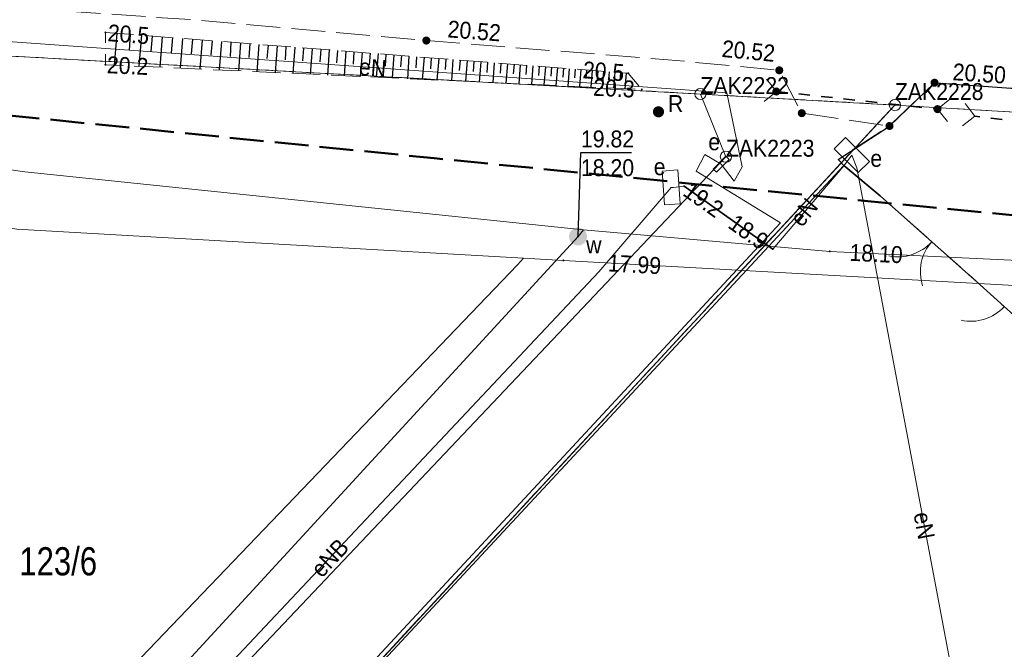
# Model space of a CAD drawing. Header units: metres. Extents: x 6551181 to 6555585, y 5935140 to 5937297.
# Tile 76 of 97: x 6551673 to 6551716, y 5935918 to 5935946. Entities that reach past the tile are written whole.
import ezdxf
from ezdxf.enums import TextEntityAlignment as Align

# ---------------------------------------------------------------- set-up
doc = ezdxf.new("R2010")
doc.units = ezdxf.units.M
for name, pattern in [('1.5_0.5', [2, 1.5, -0.5]), ('218-500', [1, 0.5, -0.5]), ('219-500', [0]), ('ib05_500', [1, 0.5, -0.5]), ('ktok02-500', [0]), ('ktok04-500', [0]), ('mz1.25_0.5', [1.75, 1.25, -0.5])]:
    doc.linetypes.add(name, pattern=pattern)
for name, color, linetype in [('000 Inne (niezydentyfikowane)', 7, 'Continuous'), ('202-Punkt graniczny stabilizowany trwale', 7, 'Continuous'), ('202-Punkt graniczny stabilizowany trwale-Atr103', 7, 'Continuous'), ('211-Nr działki', 7, 'Continuous'), ('217-Granica konturu klasyfikcyjnego', 7, 'Continuous'), ('218-Granica użytku', 7, 'Continuous'), ('219-Linia granicy', 7, 'Continuous'), ('brama (linia)', 7, 'Continuous'), ('brama (linia) - symbol', 7, 'Continuous'), ('furtka (linia)', 7, 'Continuous'), ('furtka (linia) - symbol', 7, 'Continuous'), ('jezdnia (powierzchnia)', 7, 'Continuous'), ('krawężnik (linia)', 7, 'Continuous'), ('Obszar opracowania', 7, 'Continuous'), ('ogrodzenie trwałe (linia)', 7, 'Continuous'), ('plac (powierzchnia)', 7, 'Continuous'), ('przepust (linia)', 7, 'Continuous'), ('przepust (linia) - symbol', 7, 'Continuous'), ('przewód elektroenergetyczny (linia)', 7, 'Continuous'), ('przewód elektroenergetyczny (linia)-Atr1', 7, 'Continuous'), ('przewód kanalizacyjny (linia)', 7, 'Continuous'), ('przewód wodociągowy (linia)', 7, 'Continuous'), ('punkt o określonej wysokości (sieć elektroenergetyczna)', 7, 'Continuous'), ('punkt o określonej wysokości (sieć elektroenergetyczna)-Atr2', 7, 'Continuous'), ('punkt o określonej wysokości (sieć kanalizacyjna)', 7, 'Continuous'), ('punkt o określonej wysokości (sieć kanalizacyjna)-Atr3', 7, 'Continuous'), ('punkt o określonej wysokości (sieć wodociągowa)', 7, 'Continuous'), ('punkt o określonej wysokości (sieć wodociągowa)-Atr2', 7, 'Continuous'), ('punkt o określonej wysokości (sieć wodociągowa)-Atr3', 7, 'Continuous'), ('punkt wysokościowy naturalny', 7, 'Continuous'), ('punkt wysokościowy naturalny-Atr2', 7, 'Continuous'), ('punkt wysokościowy sztuczny', 7, 'Continuous'), ('punkt wysokościowy sztuczny-Atr2', 7, 'Continuous'), ('reklama lub tablica informacyjna (punkt)', 7, 'Continuous'), ('reklama lub tablica informacyjna (punkt)-Atr17', 7, 'Continuous'), ('rura ochronna - przewód elektroenergetyczny (linia)', 7, 'Continuous'), ('skarpa nieumocniona (powierzchnia)', 7, 'Continuous'), ('studzienka - przewód elektroenergetyczny (powierzchnia)', 7, 'Continuous'), ('studzienka - przewód elektroenergetyczny (powierzchnia)-Atr17', 7, 'Continuous'), ('szafa elektroenergetyczna (punkt)', 7, 'Continuous'), ('szafa elektroenergetyczna (punkt)-Atr17', 7, 'Continuous'), ('zasuwa - siec wodociągowa (punkt)', 7, 'Continuous'), ('zasuwa - siec wodociągowa (punkt)-Atr17', 7, 'Continuous')]:
    doc.layers.add(name, color=color, linetype=linetype)
doc.styles.get("Standard").update_dxf_attribs({"font": 'arial.ttf'})
doc.linetypes.add('902-500', pattern='A,3.75,0,[1,ksztalty.shx,S=0.5,R=0,X=0,Y=0],3.75', length=7.5)

# ---------------------------------------------------------------- blocks, each defined once
blk = doc.blocks.new('202')
at = {"color": 0, "linetype": 'Continuous', "lineweight": -2}
blk.add_circle((0, 0), 2.5, dxfattribs=at)
blk = doc.blocks.new('PW01')
at = {"linetype": 'Continuous', "lineweight": 13}
h = blk.add_hatch(color=0, dxfattribs=at)
edge = h.paths.add_edge_path()
edge.add_arc((0, 0), 0.045, 0, 360)
blk = doc.blocks.new('US25')
at = {"linetype": 'Continuous', "lineweight": 13}
h = blk.add_hatch(color=0, dxfattribs=at)
edge = h.paths.add_edge_path()
edge.add_arc((0, 0), 0.4, 0, 360)
blk = doc.blocks.new('PW02')
at = {"linetype": 'Continuous', "lineweight": 13}
h = blk.add_hatch(color=0, dxfattribs=at)
edge = h.paths.add_edge_path()
edge.add_arc((0, 0), 0.18, 0, 360)
blk = doc.blocks.new('US18')
at = {"color": 0, "linetype": 'Continuous', "lineweight": 13}
for p, q in [((-0.75, -0.35), (-0.75, 0.35)), ((-0.75, 0.35), (0.75, 0.35)), ((0.75, -0.35), (0.75, 0.35)), ((-0.75, -0.35), (0.75, -0.35))]:
    blk.add_line(p, q, dxfattribs=at)
blk = doc.blocks.new('OK02')
at = {"color": 0, "linetype": 'Continuous', "lineweight": 0}
for centre, start, end in [((-2, 0), 0, 60), ((2, 0), 120, 180)]:
    blk.add_arc(centre, 2, start, end, dxfattribs=at)
blk = doc.blocks.new('OK04')
at = {"color": 0, "linetype": 'Continuous', "lineweight": 0}
blk.add_arc((2, 0), 2, 120, 180, dxfattribs=at)
blk = doc.blocks.new('IB05')
at = {"color": 0, "linetype": 'Continuous', "lineweight": 13}
for q in [(0.495, 0.495), (0.495, -0.495)]:
    blk.add_line((0, 0), q, dxfattribs=at)
blk = doc.blocks.new('IB07')
at = {"linetype": 'Continuous', "lineweight": 13}
h = blk.add_hatch(color=0, dxfattribs=at)
edge = h.paths.add_edge_path()
edge.add_arc((0, 0), 0.25, 0, 360)

msp = doc.modelspace()

# ---------------------------------------------------------------- linework, layer by layer
at = {"layer": '000 Inne (niezydentyfikowane)', "color": 7, "linetype": 'Continuous', "lineweight": 25, "flags": 128}
for points in [[(6551676.99, 5935944.99), (6551676.88, 5935943.58)], [(6551677.59, 5935944.94), (6551677.54, 5935944.25)], [(6551678.09, 5935944.91), (6551677.98, 5935943.53)], [(6551678.56, 5935944.87), (6551678.5, 5935944.19)], [(6551679.01, 5935944.83), (6551678.91, 5935943.49)], [(6551679.46, 5935944.8), (6551679.41, 5935944.13)], [(6551679.91, 5935944.76), (6551679.81, 5935943.45)], [(6551680.35, 5935944.73), (6551680.3, 5935944.08)], [(6551680.78, 5935944.69), (6551680.68, 5935943.41)], [(6551681.22, 5935944.66), (6551681.17, 5935944.02)], [(6551681.64, 5935944.63), (6551681.54, 5935943.37)], [(6551682.06, 5935944.6), (6551682.02, 5935943.97)], [(6551682.48, 5935944.56), (6551682.39, 5935943.33)], [(6551682.9, 5935944.53), (6551682.85, 5935943.92)], [(6551683.3, 5935944.5), (6551683.21, 5935943.29)], [(6551683.71, 5935944.47), (6551683.66, 5935943.87)], [(6551684.11, 5935944.44), (6551684.02, 5935943.25)], [(6551684.5, 5935944.4), (6551684.46, 5935943.82)], [(6551684.9, 5935944.37), (6551684.81, 5935943.22)], [(6551685.28, 5935944.34), (6551685.24, 5935943.77)], [(6551685.67, 5935944.31), (6551685.58, 5935943.18)], [(6551686.05, 5935944.28), (6551686, 5935943.72)], [(6551686.42, 5935944.26), (6551686.34, 5935943.14)], [(6551686.79, 5935944.23), (6551686.75, 5935943.68)], [(6551687.16, 5935944.2), (6551687.08, 5935943.11)], [(6551687.52, 5935944.17), (6551687.48, 5935943.63)], [(6551687.88, 5935944.14), (6551687.8, 5935943.08)], [(6551688.24, 5935944.11), (6551688.2, 5935943.59)], [(6551688.59, 5935944.09), (6551688.51, 5935943.04)], [(6551688.94, 5935944.06), (6551688.9, 5935943.54)], [(6551689.29, 5935944.03), (6551689.21, 5935943.01)], [(6551689.63, 5935944.01), (6551689.59, 5935943.5)], [(6551689.96, 5935943.98), (6551689.89, 5935942.98)], [(6551690.3, 5935943.95), (6551690.26, 5935943.46)], [(6551690.63, 5935943.93), (6551690.55, 5935942.95)], [(6551690.95, 5935943.9), (6551690.92, 5935943.42)], [(6551691.28, 5935943.88), (6551691.2, 5935942.92)], [(6551691.6, 5935943.85), (6551691.56, 5935943.38)], [(6551691.91, 5935943.83), (6551691.84, 5935942.89)], [(6551692.23, 5935943.8), (6551692.19, 5935943.34)], [(6551692.54, 5935943.78), (6551692.47, 5935942.86)], [(6551692.84, 5935943.75), (6551692.81, 5935943.3)], [(6551693.15, 5935943.73), (6551693.08, 5935942.83)], [(6551693.45, 5935943.71), (6551693.41, 5935943.26)], [(6551693.74, 5935943.68), (6551693.68, 5935942.81)], [(6551694.04, 5935943.66), (6551694, 5935943.23)], [(6551694.33, 5935943.64), (6551694.26, 5935942.78)], [(6551694.62, 5935943.62), (6551694.58, 5935943.19)], [(6551694.9, 5935943.59), (6551694.84, 5935942.75)], [(6551695.18, 5935943.57), (6551695.15, 5935943.16)], [(6551695.46, 5935943.55), (6551695.4, 5935942.73)], [(6551695.74, 5935943.53), (6551695.7, 5935943.12)], [(6551696.01, 5935943.51), (6551695.95, 5935942.7)], [(6551696.28, 5935943.49), (6551696.25, 5935943.09)], [(6551696.55, 5935943.47), (6551696.48, 5935942.68)], [(6551696.81, 5935943.44), (6551696.78, 5935943.05)], [(6551697.07, 5935943.42), (6551697.01, 5935942.65)], [(6551697.33, 5935943.4), (6551697.3, 5935943.02)], [(6551697.59, 5935943.38), (6551697.53, 5935942.63)], [(6551697.84, 5935943.36), (6551697.81, 5935942.99)], [(6551698.09, 5935943.34), (6551698.03, 5935942.6)], [(6551698.34, 5935943.33), (6551698.31, 5935942.96)], [(6551698.59, 5935943.31), (6551698.53, 5935942.58)], [(6551698.84, 5935943.29), (6551698.81, 5935942.93)], [(6551699.09, 5935943.27), (6551699.03, 5935942.56)], [(6551699.34, 5935943.25), (6551699.31, 5935942.9)], [(6551699.59, 5935943.23), (6551699.54, 5935942.53)]]:
    msp.add_lwpolyline(points, dxfattribs=at)
at = {"layer": '217-Granica konturu klasyfikcyjnego', "color": 3, "linetype": '1.5_0.5', "lineweight": 18, "flags": 128}
for points in [[(6551702.89, 5935942.3), (6551664.28, 5935944.42)], [(6551711.52, 5935941.81), (6551702.89, 5935942.3)], [(6551678.19, 5935905.86), (6551711.52, 5935941.81)]]:
    msp.add_lwpolyline(points, dxfattribs=at)
at = {"layer": '218-Granica użytku', "color": 3, "linetype": '218-500', "lineweight": 18, "flags": 128}
for points in [[(6551664.28, 5935944.42), (6551702.89, 5935942.3)], [(6551702.89, 5935942.3), (6551711.52, 5935941.81)], [(6551711.52, 5935941.81), (6551678.19, 5935905.86)], [(6551751.56, 5935939.47), (6551711.52, 5935941.81)]]:
    msp.add_lwpolyline(points, dxfattribs=at)
at = {"layer": '219-Linia granicy', "color": 7, "linetype": '219-500', "lineweight": 18, "flags": 128}
for points in [[(6551664.28, 5935944.42), (6551702.89, 5935942.3)], [(6551702.89, 5935942.3), (6551704.02, 5935939.52)], [(6551702.89, 5935942.3), (6551711.52, 5935941.81)], [(6551637.59, 5935862.05), (6551711.52, 5935941.81)], [(6551711.52, 5935941.81), (6551751.56, 5935939.47)], [(6551704.02, 5935939.52), (6551664.75, 5935898.09)]]:
    msp.add_lwpolyline(points, dxfattribs=at)
at = {"layer": 'brama (linia)', "color": 7, "linetype": 'ktok02-500', "lineweight": 18, "flags": 128}
msp.add_lwpolyline([(6551715.45, 5935933.71), (6551710.86, 5935937.79)], dxfattribs=at)
at = {"layer": 'furtka (linia)', "color": 7, "linetype": 'ktok04-500', "lineweight": 18, "flags": 128}
msp.add_lwpolyline([(6551716.37, 5935932.87), (6551715.45, 5935933.71)], dxfattribs=at)
at = {"layer": 'jezdnia (powierzchnia)', "color": 7, "linetype": '1.5_0.5', "lineweight": 18, "flags": 128}
msp.add_lwpolyline([(6551328.96, 5936334.85), (6551328.85, 5936339.4), (6551328.73, 5936357.03), (6551328.59, 5936376.23), (6551328.4, 5936397.13), (6551328.02, 5936414.29), (6551322.56, 5936409.84), (6551322.26, 5936398.68), (6551322.27, 5936387.64), (6551322.38, 5936376.93), (6551322.42, 5936367), (6551322.25, 5936346.98), (6551322.6, 5936337.31), (6551322.85, 5936327.45), (6551322.83, 5936325.77), (6551322.74, 5936320.86), (6551322.68, 5936317.17), (6551322.78, 5936307.21), (6551322.67, 5936297.56), (6551322.68, 5936287.57), (6551322.74, 5936279.01), (6551322.14, 5936267.97), (6551321.65, 5936262.65), (6551321.72, 5936261), (6551321.78, 5936259.98), (6551322.11, 5936257.72), (6551322.27, 5936255.96), (6551322.39, 5936254.52), (6551322.15, 5936252.96), (6551321.69, 5936250.98), (6551320.76, 5936248.16), (6551319.46, 5936245.23), (6551318.96, 5936243.62), (6551318.38, 5936241.01), (6551316.02, 5936222.64), (6551315.83, 5936219.84), (6551316.38, 5936210.81), (6551316.01, 5936207.91), (6551315.14, 5936200.41), (6551314.97, 5936199.68), (6551313.67, 5936198.52), (6551311.34, 5936197.7), (6551307.54, 5936198.81), (6551305.83, 5936196.21), (6551312.51, 5936190.73), (6551313.39, 5936189.35), (6551312.99, 5936186.91), (6551312.92, 5936183.49), (6551313.3, 5936180.11), (6551314.08, 5936177.55), (6551314.7, 5936175.79), (6551314.44, 5936174.65), (6551312.67, 5936172.43), (6551311.85, 5936172.5), (6551311.19, 5936171.27), (6551311.05, 5936169.19), (6551311.25, 5936168.73), (6551309.45, 5936165.18), (6551312.18, 5936163.98), (6551313.59, 5936166.07), (6551317.23, 5936168.57), (6551319.56, 5936168.77), (6551324.09, 5936164.11), (6551325.69, 5936162.67), (6551325.47, 5936161.1), (6551327.95, 5936158.95), (6551329.62, 5936159.04), (6551332.98, 5936156.08), (6551340.48, 5936149.19), (6551347.83, 5936142.43), (6551354.99, 5936135.82), (6551361.1, 5936130.02), (6551368.01, 5936123.21), (6551374.45, 5936116.65), (6551380.77, 5936110.1), (6551380.75, 5936107.84), (6551380.43, 5936106.99), (6551383.32, 5936104.18), (6551384.35, 5936104.44), (6551386.16, 5936104.24), (6551387.51, 5936103), (6551394.02, 5936096.15), (6551400.74, 5936089.06), (6551407.43, 5936082.07), (6551414.96, 5936073.7), (6551417.26, 5936071.24), (6551417.54, 5936068.85), (6551417.08, 5936067.39), (6551416.53, 5936066.51), (6551418.44, 5936064.69), (6551420.06, 5936065.32), (6551421.11, 5936065.47), (6551423.09, 5936065.27), (6551427.21, 5936061.47), (6551434.23, 5936055.28), (6551441.76, 5936048.87), (6551449.56, 5936042.36), (6551457.43, 5936035.97), (6551465.65, 5936029.87), (6551474.74, 5936023.08), (6551483.63, 5936016.83), (6551492.82, 5936010.56), (6551496.69, 5936007.92), (6551496.38, 5936006.4), (6551500.73, 5936003.64), (6551502.28, 5936004.36), (6551510, 5935999.26), (6551519.09, 5935993.33), (6551527.43, 5935987.94), (6551535.54, 5935982.98), (6551543.65, 5935977.72), (6551552.14, 5935972.93), (6551561.61, 5935968.23), (6551570.6, 5935964.82), (6551581.27, 5935961.57), (6551591.01, 5935959.14), (6551597.53, 5935957.63), (6551598.04, 5935956.71), (6551598.34, 5935954.89), (6551601.02, 5935954.23), (6551603.27, 5935956.5), (6551604.19, 5935956.44), (6551614.44, 5935954.25), (6551624.03, 5935952.41), (6551633.65, 5935950.68), (6551643.66, 5935949.13), (6551649.85, 5935948.21), (6551660.16, 5935947.16), (6551670.33, 5935946.28), (6551680.51, 5935945.58), (6551690.73, 5935944.67), (6551701.45, 5935943.82), (6551706.39, 5935943.35), (6551707.39, 5935941.45), (6551711.28, 5935940.88), (6551713.28, 5935942.8), (6551715.25, 5935942.66), (6551721.35, 5935942.22), (6551752.78, 5935940.08), (6551762.58, 5935939.42), (6551772.73, 5935938.68), (6551783.19, 5935937.92), (6551793.12, 5935937.25), (6551803.61, 5935936.53), (6551816.47, 5935935.66), (6551827.08, 5935934.95), (6551837.44, 5935934.3), (6551838.95, 5935934.11), (6551840.54, 5935930.96), (6551844.05, 5935930.93), (6551845.21, 5935933.24), (6551845.88, 5935933.65), (6551848.35, 5935933.59), (6551864.54, 5935932.06), (6551872.1, 5935931.21), (6551883.27, 5935929.95), (6551887.52, 5935929.3), (6551888.3, 5935928.47), (6551889.27, 5935927), (6551889.8, 5935925.29), (6551888.46, 5935921.18), (6551893.61, 5935921.03), (6551897.26, 5935920.92), (6551897.56, 5935926.27), (6551899.74, 5935927.57), (6551904.71, 5935926.85), (6551911.07, 5935925.83), (6551911.71, 5935924.67), (6551912.04, 5935923.9), (6551915.56, 5935923.37), (6551916.14, 5935924.18), (6551916.85, 5935924.92), (6551923.67, 5935923.8), (6551933.47, 5935922.17), (6551946.23, 5935919.92), (6551946.86, 5935918.95), (6551946.97, 5935917.94), (6551949.03, 5935915.66), (6551950.87, 5935917.18), (6551951.58, 5935918.19), (6551952.42, 5935918.86), (6551960.7, 5935917.37), (6551971.47, 5935915.4), (6551981.95, 5935913.57), (6551992.49, 5935911.65), (6551995.74, 5935911.01), (6551996.16, 5935910.41), (6551996.41, 5935909.03), (6552000.08, 5935908.33), (6552001.09, 5935909.46), (6552001.34, 5935909.66), (6552001.89, 5935909.89), (6552011.06, 5935908.38), (6552016.54, 5935907.3), (6552016.98, 5935906.37), (6552017.08, 5935905.24), (6552021, 5935904.44), (6552021.75, 5935905.56), (6552022.37, 5935906.31), (6552031.19, 5935904.66), (6552041.47, 5935902.98), (6552051.85, 5935901.04), (6552054.87, 5935900.36), (6552055.79, 5935898.24), (6552061.21, 5935896.92), (6552062.37, 5935898.83), (6552071.26, 5935896.73), (6552082.21, 5935893.77), (6552092.4, 5935891.09), (6552102.69, 5935888.17), (6552113.23, 5935885.31), (6552123.85, 5935882.37), (6552135.02, 5935879.28), (6552145.58, 5935876.34), (6552156.23, 5935873.42), (6552166.76, 5935870.42), (6552177.31, 5935867.56), (6552187.87, 5935864.65), (6552198.25, 5935861.79), (6552209.38, 5935858.53), (6552220.11, 5935855.69), (6552230.86, 5935852.63), (6552241.36, 5935849.67), (6552251.73, 5935846.66), (6552262.36, 5935843.89), (6552273.37, 5935841.27), (6552283.55, 5935838.85), (6552294.39, 5935836.69), (6552304.73, 5935835.22), (6552315.64, 5935833.74), (6552325.3, 5935832.55), (6552341.64, 5935830.38), (6552342.44, 5935829.69), (6552342.92, 5935828.2), (6552347.56, 5935827.77), (6552348.74, 5935829.5), (6552357.01, 5935828.52), (6552367.7, 5935827.13), (6552378.13, 5935825.75), (6552388.65, 5935824.39), (6552399.32, 5935823.07), (6552410.02, 5935821.67), (6552421.24, 5935820.34), (6552432.45, 5935818.68), (6552443.48, 5935817.42), (6552453.95, 5935816.03), (6552464.58, 5935814.75), (6552475.04, 5935813.29), (6552485.68, 5935811.95), (6552496.02, 5935810.59), (6552506.48, 5935809.35), (6552517.51, 5935807.84), (6552527.97, 5935806.56), (6552538.97, 5935805.09), (6552549.67, 5935803.82), (6552560.33, 5935802.42), (6552563.29, 5935802), (6552563.74, 5935801.13), (6552564.02, 5935800.22), (6552567.24, 5935799.81), (6552567.73, 5935800.53), (6552568.53, 5935801.4), (6552572.89, 5935801.02), (6552583.15, 5935799.96), (6552593.78, 5935798.88), (6552604.38, 5935797.88), (6552604.85, 5935803.41), (6552594.33, 5935804.61), (6552583.62, 5935805.8), (6552573.64, 5935806.91), (6552560.78, 5935808.39), (6552550.39, 5935809.67), (6552539.28, 5935811.02), (6552528.7, 5935812.3), (6552517.88, 5935813.68), (6552507.21, 5935815.18), (6552496.69, 5935816.5), (6552486.46, 5935817.81), (6552475.57, 5935819.24), (6552465.35, 5935820.56), (6552454.34, 5935821.99), (6552444.06, 5935823.33), (6552432.93, 5935824.71), (6552421.95, 5935826.21), (6552410.72, 5935827.55), (6552399.95, 5935828.95), (6552389.17, 5935830.26), (6552378.67, 5935831.73), (6552368.16, 5935833.12), (6552357.84, 5935834.4), (6552341.74, 5935836.31), (6552336.11, 5935837.13), (6552334.8, 5935838.98), (6552330.67, 5935843.7), (6552318.52, 5935843.8), (6552316.94, 5935839.51), (6552316.2, 5935839.6), (6552305.46, 5935841.19), (6552295.05, 5935842.73), (6552284.97, 5935844.88), (6552274.4, 5935847.14), (6552263.73, 5935849.7), (6552253.14, 5935852.53), (6552242.97, 5935855.52), (6552232.46, 5935858.37), (6552221.65, 5935861.46), (6552210.76, 5935864.4), (6552199.91, 5935867.46), (6552189.25, 5935870.45), (6552178.83, 5935873.3), (6552168.21, 5935876.2), (6552157.7, 5935879.19), (6552146.88, 5935882.12), (6552136.56, 5935885.03), (6552125.26, 5935888.16), (6552114.69, 5935891.09), (6552104.07, 5935894), (6552093.85, 5935896.89), (6552083.28, 5935899.67), (6552072.56, 5935902.58), (6552063.5, 5935904.64), (6552052.58, 5935906.96), (6552042.37, 5935908.85), (6552032.31, 5935910.58), (6552022.24, 5935912.51), (6552011.71, 5935914.3), (6552002.97, 5935915.91), (6551993.33, 5935917.67), (6551982.85, 5935919.56), (6551972.16, 5935921.42), (6551961.7, 5935923.41), (6551953.29, 5935924.88), (6551942.99, 5935926.75), (6551934.58, 5935928.16), (6551924.41, 5935929.85), (6551914.55, 5935931.45), (6551905.1, 5935932.89), (6551895.51, 5935934.28), (6551883.79, 5935935.93), (6551872.57, 5935937.31), (6551861.48, 5935938.41), (6551857.21, 5935938.77), (6551855.83, 5935941.56), (6551851.73, 5935941.94), (6551850.16, 5935939.44), (6551849.12, 5935939.43), (6551837.69, 5935940.23), (6551827.26, 5935940.93), (6551816.56, 5935941.65), (6551812.11, 5935941.89), (6551811.08, 5935942.83), (6551810.63, 5935944.01), (6551806.62, 5935944.32), (6551805.99, 5935943.23), (6551804.96, 5935942.43), (6551799.31, 5935943), (6551795.45, 5935943.07), (6551783.27, 5935943.93), (6551772.84, 5935944.64), (6551762.97, 5935945.37), (6551756.57, 5935946.71), (6551756.45, 5935947.99), (6551753.18, 5935948.46), (6551752.63, 5935947.03), (6551751.78, 5935946.29), (6551742.41, 5935946.78), (6551732.33, 5935947.44), (6551722.23, 5935948.29), (6551712.3, 5935948.93), (6551701.77, 5935949.75), (6551691.2, 5935950.61), (6551680.87, 5935951.49), (6551670.8, 5935952.18), (6551660.52, 5935953.19), (6551650.73, 5935954.13), (6551644.52, 5935955.05), (6551634.47, 5935956.54), (6551625.17, 5935958.24), (6551619.83, 5935959.35), (6551619.26, 5935960.49), (6551619.22, 5935962.61), (6551616.6, 5935963.05), (6551615.17, 5935961.02), (6551614.13, 5935960.5), (6551605.28, 5935962.2), (6551598.18, 5935963.63), (6551597.76, 5935964.59), (6551597.78, 5935967.09), (6551594.81, 5935968.01), (6551593.76, 5935965.74), (6551592.79, 5935964.93), (6551592.31, 5935964.89), (6551582.34, 5935967.37), (6551580.88, 5935967.83), (6551580.18, 5935968.71), (6551580.27, 5935970.63), (6551577.49, 5935971.77), (6551576.35, 5935970.29), (6551575.07, 5935969.6), (6551572.38, 5935970.41), (6551563.7, 5935973.87), (6551554.87, 5935978.16), (6551546.49, 5935983.02), (6551538.48, 5935988.13), (6551530.39, 5935993.18), (6551522.02, 5935998.55), (6551512.6, 5936004.66), (6551512.61, 5936005.55), (6551512.85, 5936007.35), (6551509.68, 5936009.41), (6551508.18, 5936008.59), (6551507, 5936008.48), (6551503.89, 5936010.34), (6551495.82, 5936015.64), (6551486.91, 5936021.79), (6551477.95, 5936028.1), (6551468.99, 5936034.63), (6551460.81, 5936040.8), (6551453.03, 5936047.14), (6551445.31, 5936053.57), (6551437.77, 5936059.97), (6551432.57, 5936064.65), (6551432.07, 5936066.32), (6551432.09, 5936068.02), (6551434.37, 5936071.22), (6551434.62, 5936071.59), (6551431.83, 5936073.34), (6551429.29, 5936070.94), (6551427.75, 5936070.76), (6551425.93, 5936071.17), (6551425.46, 5936071.49), (6551419.42, 5936077.79), (6551411.69, 5936086.16), (6551404.87, 5936093.24), (6551398.24, 5936100.37), (6551391.7, 5936107.27), (6551389.12, 5936111.46), (6551389.9, 5936112.46), (6551387.37, 5936115.19), (6551385.78, 5936114.88), (6551384.49, 5936114.89), (6551378.57, 5936120.76), (6551371.92, 5936127.68), (6551366.59, 5936132.83), (6551366.87, 5936133.78), (6551367.08, 5936134.17), (6551367.64, 5936134.92), (6551365, 5936137.57), (6551363.64, 5936136.69), (6551362.7, 5936136.71), (6551359.88, 5936139.65), (6551338.07, 5936159.81), (6551329.19, 5936168.03), (6551324.89, 5936173.07), (6551320.86, 5936179.47), (6551319.58, 5936183.33), (6551319.65, 5936188.36), (6551322.11, 5936204.81), (6551327.17, 5936242.31), (6551330.39, 5936265.19), (6551329.96, 5936267.22), (6551329.39, 5936272.76), (6551329.1, 5936274.41), (6551328.86, 5936276.23), (6551328.83, 5936278.38), (6551328.89, 5936294.47)], close=True, dxfattribs=at)
at = {"layer": 'krawężnik (linia)', "color": 7, "linetype": 'Continuous', "lineweight": 25, "flags": 128}
msp.add_lwpolyline([(6551709.25, 5935939.13), (6551709, 5935939.4), (6551711.28, 5935940.88), (6551713.28, 5935942.8), (6551715.25, 5935942.66), (6551721.35, 5935942.22), (6551720.4, 5935940.1), (6551720.83, 5935939.61), (6551750.04, 5935937.54)], dxfattribs=at)
at = {"layer": 'Obszar opracowania', "color": 6, "linetype": '1.5_0.5', "lineweight": 50, "flags": 128}
msp.add_lwpolyline([(6551818.32, 5935949.48), (6551816.4, 5935927.1), (6551691.07, 5935939.45), (6551655.04, 5935943.08), (6551594.88, 5935952.7), (6551558.27, 5935964.37), (6551521.83, 5935986.07), (6551479.91, 5936013.47), (6551430.28, 5936048.68), (6551403.2, 5936073.55), (6551351.97, 5936127.26), (6551339.98, 5936140.06), (6551355.92, 5936154.02), (6551383.22, 5936127.23), (6551398.41, 5936112.34), (6551441.88, 5936067.29), (6551466.09, 5936048.26), (6551498.73, 5936021.85), (6551519.95, 5936008.26), (6551556.28, 5935985.89), (6551583.14, 5935974.91), (6551603.83, 5935970.55), (6551675.12, 5935961.01)], close=True, dxfattribs=at)
at = {"layer": 'ogrodzenie trwałe (linia)', "color": 7, "linetype": '902-500', "lineweight": 35, "flags": 128}
for points in [[(6551637.56, 5935861.86), (6551678.26, 5935905.8), (6551709.25, 5935939.13), (6551710.86, 5935937.79)], [(6551716.37, 5935932.87), (6551732.34, 5935918.65), (6551693.95, 5935876.86), (6551660.5, 5935840.62)]]:
    msp.add_lwpolyline(points, dxfattribs=at)
at = {"layer": 'plac (powierzchnia)', "color": 7, "linetype": '1.5_0.5', "lineweight": 18, "flags": 128}
msp.add_lwpolyline([(6551732.34, 5935918.65), (6551716.37, 5935932.87), (6551715.45, 5935933.71), (6551710.86, 5935937.79), (6551709.25, 5935939.13), (6551709, 5935939.4), (6551711.28, 5935940.88), (6551713.28, 5935942.8), (6551715.25, 5935942.66), (6551721.35, 5935942.22), (6551720.4, 5935940.1), (6551720.83, 5935939.61), (6551750.04, 5935937.54)], close=True, dxfattribs=at)
at = {"layer": 'przepust (linia)', "color": 7, "linetype": 'ib05_500', "lineweight": 35, "flags": 128}
for points in [[(6551706.26, 5935942.41), (6551713.41, 5935941.63)], [(6551721.24, 5935940.55), (6551715.07, 5935941.32)]]:
    msp.add_lwpolyline(points, dxfattribs=at)
at = {"layer": 'przewód elektroenergetyczny (linia)', "color": 1, "linetype": 'Continuous', "lineweight": 18, "flags": 128}
for points in [[(6551703.81, 5935939.19), (6551704.39, 5935938.43), (6551704.75, 5935939.07), (6551704.07, 5935942.35), (6551663.87, 5935945.22)], [(6551607.77, 5935830.38), (6551706.45, 5935936.58), (6551702.7, 5935938.88), (6551703.09, 5935939.61), (6551703.81, 5935939.19)], [(6551709.61, 5935939.59), (6551709.25, 5935939.12), (6551706.1, 5935935.42), (6551702.17, 5935938.21), (6551701.69, 5935938.16), (6551701.59, 5935938.16)], [(6551714.5, 5935914.27), (6551709.83, 5935939.03), (6551709.61, 5935939.59)], [(6551594.84, 5935840.16), (6551603.76, 5935832.2), (6551664.28, 5935898.19), (6551698.39, 5935934.41), (6551701.59, 5935938.16)]]:
    msp.add_lwpolyline(points, dxfattribs=at)
at = {"layer": 'przewód kanalizacyjny (linia)', "color": 34, "linetype": 'Continuous', "lineweight": 18, "flags": 128}
for points in [[(6551830.09, 5935927.21), (6551797.73, 5935929.11), (6551750.54, 5935931.89), (6551740.3, 5935932.51), (6551696.81, 5935934.92), (6551695.04, 5935935.02), (6551672.56, 5935936.3), (6551601.22, 5935948.08), (6551585.99, 5935952), (6551572.4, 5935954.03)], [(6551660.33, 5935898.81), (6551694.77, 5935934.72), (6551695.04, 5935935.02)]]:
    msp.add_lwpolyline(points, dxfattribs=at)
at = {"layer": 'przewód wodociągowy (linia)', "color": 5, "linetype": 'Continuous', "lineweight": 18, "flags": 128}
for points in [[(6551697.7, 5935936.28), (6551672.91, 5935938.85), (6551657.71, 5935941.03), (6551592.52, 5935952.79), (6551567.9, 5935958.78), (6551567.56, 5935958.94)], [(6551697.7, 5935936.28), (6551697.46, 5935935.98), (6551662.65, 5935898.16), (6551598.2, 5935827.9), (6551594.31, 5935823.88), (6551592.86, 5935822.56), (6551592.21, 5935821.94)], [(6551792.48, 5935931.27), (6551792.21, 5935931.14), (6551751.34, 5935933.27), (6551708.63, 5935935.32), (6551697.7, 5935936.28)]]:
    msp.add_lwpolyline(points, dxfattribs=at)
at = {"layer": 'punkt o określonej wysokości (sieć wodociągowa)-Atr2', "color": 7, "flags": 128}
msp.add_lwpolyline([(6551697.46, 5935935.98), (6551697.59, 5935939.7), (6551699.829, 5935939.7)], dxfattribs=at)
at = {"layer": 'rura ochronna - przewód elektroenergetyczny (linia)', "color": 1, "linetype": 'Continuous', "lineweight": 35, "flags": 128}
msp.add_lwpolyline([(6551706.1, 5935935.42), (6551702.17, 5935938.21)], dxfattribs=at)
at = {"layer": 'skarpa nieumocniona (powierzchnia)', "color": 7, "linetype": 'mz1.25_0.5', "lineweight": 18, "flags": 128}
msp.add_lwpolyline([(6551676.49, 5935945.03), (6551699.69, 5935943.22), (6551700.29, 5935942.5), (6551676.49, 5935943.6)], close=True, dxfattribs=at)
msp.add_lwpolyline([(6551676.49, 5935945.03), (6551699.69, 5935943.22), (6551700.29, 5935942.5), (6551676.49, 5935943.6)], close=True, dxfattribs=at)
at = {"layer": 'studzienka - przewód elektroenergetyczny (powierzchnia)', "color": 1, "linetype": 'Continuous', "lineweight": 18, "flags": 128}
msp.add_lwpolyline([(6551704.16, 5935939.4), (6551703.6, 5935938.83), (6551703.46, 5935938.97), (6551704.02, 5935939.54)], close=True, dxfattribs=at)

# ---------------------------------------------------------------- block references
at = {"layer": '202-Punkt graniczny stabilizowany trwale', "color": 7, "linetype": 'Continuous', "lineweight": 18, "xscale": 0.1, "yscale": 0.1}
for p in [(6551702.89, 5935942.3), (6551711.52, 5935941.81), (6551704.02, 5935939.52)]:
    msp.add_blockref('202', p, dxfattribs=at)
at = {"layer": 'brama (linia) - symbol', "color": 7, "linetype": 'Continuous', "lineweight": 18, "rotation": 138.366}
msp.add_blockref('OK02', (6551713.155, 5935935.75), dxfattribs=at)
at = {"layer": 'furtka (linia) - symbol', "color": 7, "linetype": 'Continuous', "lineweight": 18, "rotation": 137.603}
msp.add_blockref('OK04', (6551716.37, 5935932.87), dxfattribs=at)
at = {"layer": 'przepust (linia) - symbol', "color": 7, "linetype": 'Continuous', "lineweight": 35}
for p, rotation in [((6551706.26, 5935942.41), 173.774), ((6551713.41, 5935941.63), 353.7740000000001), ((6551715.07, 5935941.32), 172.8859999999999)]:
    msp.add_blockref('IB05', p, dxfattribs=dict(at, rotation=rotation))
at = {"layer": 'punkt o określonej wysokości (sieć elektroenergetyczna)', "color": 1, "linetype": 'Continuous', "lineweight": 13}
for p in [(6551702.17, 5935938.21), (6551706.1, 5935935.42)]:
    msp.add_blockref('PW01', p, dxfattribs=at)
at = {"layer": 'punkt o określonej wysokości (sieć kanalizacyjna)', "color": 34, "linetype": 'Continuous', "lineweight": 13}
msp.add_blockref('PW01', (6551696.81, 5935934.92), dxfattribs=at)
at = {"layer": 'punkt o określonej wysokości (sieć wodociągowa)', "color": 5, "linetype": 'Continuous', "lineweight": 13}
for p in [(6551697.46, 5935935.98), (6551708.63, 5935935.32)]:
    msp.add_blockref('PW01', p, dxfattribs=at)
at = {"layer": 'punkt wysokościowy naturalny', "color": 7, "linetype": 'Continuous', "lineweight": 13}
for p in [(6551676.49, 5935945.03), (6551676.49, 5935943.6), (6551699.69, 5935943.22), (6551700.29, 5935942.5)]:
    msp.add_blockref('PW01', p, dxfattribs=at)
at = {"layer": 'punkt wysokościowy sztuczny', "color": 7, "linetype": 'Continuous', "lineweight": 13}
for p in [(6551690.73, 5935944.67), (6551706.39, 5935943.35), (6551713.28, 5935942.8), (6551706.26, 5935942.41), (6551707.39, 5935941.45), (6551713.41, 5935941.63), (6551711.28, 5935940.88)]:
    msp.add_blockref('PW02', p, dxfattribs=at)
at = {"layer": 'reklama lub tablica informacyjna (punkt)', "color": 7, "linetype": 'Continuous', "lineweight": 13}
msp.add_blockref('IB07', (6551701.03, 5935941.51), dxfattribs=at)
at = {"layer": 'szafa elektroenergetyczna (punkt)', "color": 7, "linetype": 'Continuous', "lineweight": 18}
for p, rotation in [((6551709.61, 5935939.59), 315), ((6551701.59, 5935938.16), 93.85700000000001)]:
    msp.add_blockref('US18', p, dxfattribs=dict(at, rotation=rotation))
at = {"layer": 'zasuwa - siec wodociągowa (punkt)', "color": 7, "linetype": 'Continuous', "lineweight": 13, "rotation": 51.34000000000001}
msp.add_blockref('US25', (6551697.46, 5935935.98), dxfattribs=at)

# ---------------------------------------------------------------- texts
at = {"layer": '202-Punkt graniczny stabilizowany trwale-Atr103', "color": 7, "width": 0.9}
for s, p in [('ZAK2222', (6551702.89, 5935942.3)), ('ZAK2223', (6551704.02, 5935939.52))]:
    msp.add_text(s, height=0.75, dxfattribs=at).set_placement(p)
msp.add_text('ZAK2228', height=0.75, dxfattribs=at).set_placement((6551711.52, 5935941.81), align=Align.BOTTOM_LEFT)
at = {"layer": '211-Nr działki', "color": 7, "linetype": 'Continuous', "lineweight": 18, "width": 0.79}
msp.add_text('123/6', height=1.25, dxfattribs=at).set_placement((6551672.67, 5935920.95))
at = {"layer": 'przewód elektroenergetyczny (linia)-Atr1', "color": 1, "width": 0.9}
for s, rotation, p in [('eN', 355.916, (6551687.747, 5935943.515)), ('eN', 50.345, (6551707.1, 5935936.59)), ('eN', 280.681, (6551712.71, 5935923.75)), ('eNB', 46.718, (6551685.82, 5935921.06))]:
    msp.add_text(s, height=0.75, rotation=rotation, dxfattribs=at).set_placement(p, align=Align.MIDDLE_LEFT)
at = {"layer": 'punkt o określonej wysokości (sieć elektroenergetyczna)-Atr2', "color": 1, "width": 0.9}
for s, p in [('19.2', (6551702.28, 5935938.14)), ('18.9', (6551704.28, 5935936.71))]:
    msp.add_text(s, height=0.75, rotation=324.628, dxfattribs=at).set_placement(p, align=Align.MIDDLE_LEFT)
at = {"layer": 'punkt o określonej wysokości (sieć kanalizacyjna)-Atr3', "color": 32, "width": 0.9}
msp.add_text('17.99', height=0.75, rotation=356.828, dxfattribs=at).set_placement((6551698.79, 5935934.81), align=Align.MIDDLE_LEFT)
at = {"layer": 'punkt o określonej wysokości (sieć wodociągowa)-Atr2', "color": 7, "width": 0.9}
msp.add_text('19.82', height=0.75, dxfattribs=at).set_placement((6551697.59, 5935939.708), align=Align.BOTTOM_LEFT)
at = {"layer": 'punkt o określonej wysokości (sieć wodociągowa)-Atr2', "color": 5, "width": 0.9}
msp.add_text('18.10', height=0.75, rotation=357.252, dxfattribs=at).set_placement((6551709.51, 5935935.28), align=Align.MIDDLE_LEFT)
at = {"layer": 'punkt o określonej wysokości (sieć wodociągowa)-Atr3', "color": 5, "width": 0.9}
msp.add_text('18.20', height=0.75, dxfattribs=at).set_placement((6551697.59, 5935938.433), align=Align.BOTTOM_LEFT)
at = {"layer": 'punkt wysokościowy naturalny-Atr2', "color": 7, "width": 0.9}
for s, rotation, p in [('20.5', -4.461, (6551676.6, 5935945.02)), ('20.2', -2.646, (6551676.56, 5935943.6)), ('20.5', -4.461, (6551697.68, 5935943.38)), ('20.3', -2.646, (6551698.14, 5935942.6))]:
    msp.add_text(s, height=0.75, rotation=rotation, dxfattribs=at).set_placement(p, align=Align.MIDDLE_LEFT)
at = {"layer": 'punkt wysokościowy sztuczny-Atr2', "color": 7, "width": 0.9}
for s, rotation, p in [('20.52', 355.466, (6551691.68, 5935945.19)), ('20.52', 354.565, (6551703.85, 5935944.32)), ('20.50', 356.212, (6551714.09, 5935943.29))]:
    msp.add_text(s, height=0.75, rotation=rotation, dxfattribs=at).set_placement(p, align=Align.MIDDLE_LEFT)
at = {"layer": 'reklama lub tablica informacyjna (punkt)-Atr17', "color": 7, "width": 0.9}
msp.add_text('R', height=0.75, dxfattribs=at).set_placement((6551701.45, 5935941.5))
at = {"layer": 'studzienka - przewód elektroenergetyczny (powierzchnia)-Atr17', "color": 1, "width": 0.9}
msp.add_text('e', height=0.75, dxfattribs=at).set_placement((6551703.24, 5935940.18), align=Align.MIDDLE_LEFT)
at = {"layer": 'szafa elektroenergetyczna (punkt)-Atr17', "color": 7, "width": 0.9}
for p in [(6551710.43, 5935939.07), (6551700.82, 5935938.7)]:
    msp.add_text('e', height=0.75, dxfattribs=at).set_placement(p)
at = {"layer": 'zasuwa - siec wodociągowa (punkt)-Atr17', "color": 7, "width": 0.9}
msp.add_text('w', height=0.75, dxfattribs=at).set_placement((6551697.82, 5935935.23))

doc.saveas('drawing.dxf')
